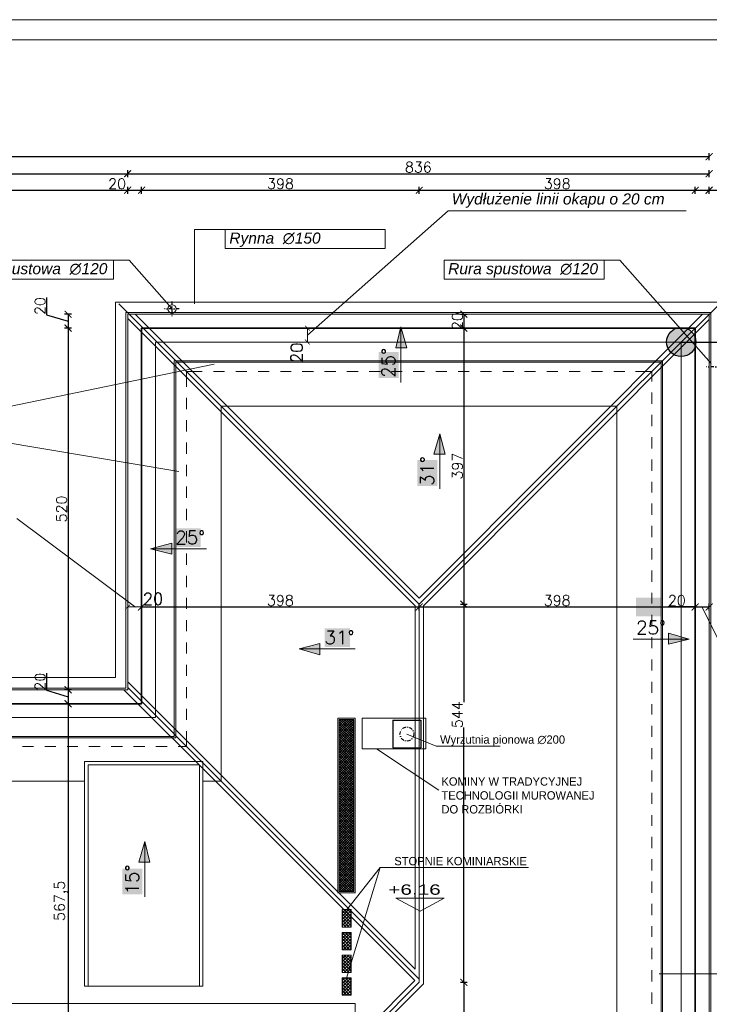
# Model space of a CAD drawing. Header units: millimetres. Extents: x -740 to 33545, y -26688 to 22494.
# Tile 254 of 256: x 15420 to 16411, y 6732 to 8148. Entities that reach past the tile are written whole.
import ezdxf
from ezdxf.lldxf.tags import DXFTag

# ---------------------------------------------------------------- set-up
doc = ezdxf.new("R2010")
doc.units = ezdxf.units.MM
doc.header["$MEASUREMENT"] = 0
for name, pattern in [('AUSGEZOGEN', [0]), ('DASHDOT', [1, 0.5, -0.25, 0, -0.25]), ('STRICHPUNKTX2', [2, 1, -0.5, 0, -0.5])]:
    doc.linetypes.add(name, pattern=pattern)
doc.layers.get('Defpoints').update_dxf_attribs({"color": 252})
doc.layers.add('_B___I__', color=252, linetype='AUSGEZOGEN')
for name, color, linetype, lineweight in [('_IS_EKO_Wentylacja_wyrzut', 252, 'Continuous', 20), ('A_l.przerywana', 252, 'ICAD_ISO03W100', 9), ('A_l.widokowa', 252, 'Continuous', 18), ('A_linie widokowe', 252, 'Continuous', 18), ('A_wymiarowanie', 252, 'Continuous', 9), ('k_wyburzenia widoczne', 252, 'PNEUMATIC2', 18), ('l. przerywana', 252, 'ICAD_ISO03W100', 9), ('l.przerywana', 252, 'ICAD_ISO03W100', 5), ('l.widokowa', 252, 'Continuous', 15), ('l.wypełnien', 252, 'Continuous', 5), ('linia opisowa', 252, 'Continuous', 9), ('Nowe_820-G Rysunki Obrazki_Nr_pióra__23', 252, 'Continuous', 15), ('wymiarowanie', 252, 'Continuous', 9)]:
    doc.layers.add(name, color=color, linetype=linetype, lineweight=lineweight)
doc.layers.add('UWAGI ARCHITEKTURA', color=252, linetype='Continuous', plot=False)
doc.styles.add('Arial', font='arial.ttf')
doc.styles.add('Arial$001H0', font='SIMPLEX')
doc.styles.add('PROFILE', font='GOTHIC.TTF', dxfattribs={"width": 0.8})
doc.styles.add('styl1', font='arial.ttf', dxfattribs={"height": 15})
doc.styles.add('styl2', font='simplex.shx')
tags = doc.linetypes.add('ICAD_ISO03W100', pattern=[30, 12, -18]).pattern_tags.tags
tags[6:7] = [DXFTag(74, 4), DXFTag(75, 0), DXFTag(340, '0'), DXFTag(46, 1.0), DXFTag(50, 0.0), DXFTag(44, 0.0), DXFTag(45, 0.0)]
tags[4:5] = [DXFTag(74, 4), DXFTag(75, 0), DXFTag(340, '0'), DXFTag(46, 1.0), DXFTag(50, 0.0), DXFTag(44, 0.0), DXFTag(45, 0.0)]
doc.linetypes.add('PNEUMATIC2', pattern='A,0.5,-0.25,["//",Standard,S=0.2,R=0,X=-0.1,Y=-0.1],-0.25', length=1)
doc.dimstyles.new('Kopia I_1.100', dxfattribs={"dimtxt": 15, "dimasz": 10, "dimexe": 5, "dimexo": 1, "dimgap": 1.5, "dimtad": 1, "dimdec": 1, "dimrnd": 0.5, "dimtxsty": 'styl2', "dimblk": 'ARCHTICK', "dimcen": 5, "dimadec": 0, "dimazin": 0, "dimtfac": 1, "dimtdec": 1, "dimtmove": 0, "dimatfit": 3, "dimldrblk": 'ARCHTICK', "dimfxl": 0, "dimarcsym": 0})
doc.dimstyles.new('Skala 1-100', dxfattribs={"dimtxt": 17, "dimasz": 7, "dimexe": 1, "dimexo": 1, "dimgap": 1.5, "dimtad": 1, "dimdec": 1, "dimrnd": 0.5, "dimtxsty": 'styl2', "dimblk": 'ARCHTICK', "dimcen": 7, "dimadec": 0, "dimazin": 0, "dimtfac": 1, "dimtdec": 1, "dimtmove": 1, "dimatfit": 3, "dimldrblk": 'ARCHTICK', "dimfxl": 0, "dimlwd": -1, "dimlwe": -1, "dimarcsym": 0})

# ---------------------------------------------------------------- blocks, each defined once
blk = doc.blocks.new('_ArchTick')
at = {"color": 0, "linetype": 'ByBlock', "const_width": 0.15}
blk.add_lwpolyline([(-0.5, -0.5), (0.5, 0.5)], dxfattribs=at)
blk = doc.blocks.new('*D1318')
at = {"layer": 'Defpoints', "color": 0}
for p in [(15575.1, 7303.6), (15575.1, 7279.8), (15595.1, 7279.8)]:
    blk.add_point(p, dxfattribs=at)
at = {"layer": 'wymiarowanie', "color": 0}
for p, q in [((15575.1, 7288.6), (15575.1, 7304.6)), ((15595.1, 7303.6), (15575.1, 7303.6)), ((15595.1, 7288.6), (15595.1, 7304.6))]:
    blk.add_line(p, q, dxfattribs=at)
at = {"layer": 'wymiarowanie', "color": 0, "xscale": 7, "yscale": 7, "zscale": 7, "rotation": 180}
blk.add_blockref('_ArchTick', (15575.1, 7303.6), dxfattribs=at)
at = {"layer": 'wymiarowanie', "color": 0, "xscale": 7, "yscale": 7, "zscale": 7}
blk.add_blockref('_ArchTick', (15595.1, 7303.6), dxfattribs=at)
at = {"layer": 'wymiarowanie', "color": 0, "insert": (15611.5, 7315.3), "char_height": 17, "attachment_point": 5, "style": 'styl2'}
blk.add_mtext('20', dxfattribs=at)
blk = doc.blocks.new('*D1319')
at = {"layer": 'Defpoints', "color": 0}
for p in [(15858.2, 7704.7), (15833.6, 7684.7), (15858.2, 7684.7)]:
    blk.add_point(p, dxfattribs=at)
at = {"layer": 'wymiarowanie', "color": 0}
for p, q in [((15848.6, 7704.7), (15832.6, 7704.7)), ((15833.6, 7704.7), (15833.6, 7684.7)), ((15848.6, 7684.7), (15832.6, 7684.7))]:
    blk.add_line(p, q, dxfattribs=at)
at = {"layer": 'wymiarowanie', "color": 0, "xscale": 7, "yscale": 7, "zscale": 7}
for p, rotation in [((15833.6, 7704.7), 90), ((15833.6, 7684.7), 270)]:
    blk.add_blockref('_ArchTick', p, dxfattribs=dict(at, rotation=rotation))
at = {"layer": 'wymiarowanie', "color": 0, "insert": (15818.2, 7669.3), "char_height": 17, "attachment_point": 5, "rotation": 90, "style": 'styl2'}
blk.add_mtext('20', dxfattribs=at)
blk = doc.blocks.new('*D1791')
at = {"layer": 'Defpoints', "color": 0}
for p in [(16020, 7724.7), (16020, 7704.7), (16058.5, 7704.7)]:
    blk.add_point(p, dxfattribs=at)
at = {"layer": 'wymiarowanie', "color": 0, "lineweight": -2}
for p, q in [((16053.5, 7724.7), (16063.5, 7724.7)), ((16058.5, 7724.7), (16058.5, 7704.7)), ((16053.5, 7704.7), (16063.5, 7704.7))]:
    blk.add_line(p, q, dxfattribs=at)
at = {"layer": 'wymiarowanie', "color": 0, "lineweight": -2, "xscale": 10, "yscale": 10, "zscale": 10}
for p, rotation in [((16058.5, 7724.7), 90), ((16058.5, 7704.7), 270)]:
    blk.add_blockref('_ArchTick', p, dxfattribs=dict(at, rotation=rotation))
at = {"layer": 'wymiarowanie', "color": 0, "insert": (16049.2, 7714.7), "char_height": 15, "attachment_point": 5, "rotation": 90, "style": 'styl2'}
blk.add_mtext('20', dxfattribs=at)
blk = doc.blocks.new('*D1792')
at = {"layer": 'Defpoints', "color": 0}
for p in [(16020, 7704.7), (15994.3, 7307.7), (16058.5, 7307.7)]:
    blk.add_point(p, dxfattribs=at)
at = {"layer": 'wymiarowanie', "color": 0, "lineweight": -2}
for p, q in [((16053.5, 7704.7), (16063.5, 7704.7)), ((16058.5, 7704.7), (16058.5, 7307.7)), ((16053.5, 7307.7), (16063.5, 7307.7))]:
    blk.add_line(p, q, dxfattribs=at)
at = {"layer": 'wymiarowanie', "color": 0, "lineweight": -2, "xscale": 10, "yscale": 10, "zscale": 10}
for p, rotation in [((16058.5, 7704.7), 90), ((16058.5, 7307.7), 270)]:
    blk.add_blockref('_ArchTick', p, dxfattribs=dict(at, rotation=rotation))
at = {"layer": 'wymiarowanie', "color": 0, "insert": (16049.2, 7506.2), "char_height": 15, "attachment_point": 5, "rotation": 90, "style": 'styl2'}
blk.add_mtext('397', dxfattribs=at)
blk = doc.blocks.new('*D1793')
at = {"layer": 'Defpoints', "color": 0}
for p in [(15994.3, 7307.7), (15994.3, 6763.9), (16058.5, 6763.9)]:
    blk.add_point(p, dxfattribs=at)
at = {"layer": 'wymiarowanie', "color": 0, "lineweight": -2}
for p, q in [((16053.5, 7307.7), (16063.5, 7307.7)), ((16058.5, 7307.7), (16058.5, 7166.8)), ((16058.5, 6763.9), (16058.5, 7130.5)), ((16053.5, 6763.9), (16063.5, 6763.9))]:
    blk.add_line(p, q, dxfattribs=at)
at = {"layer": 'wymiarowanie', "color": 0, "lineweight": -2, "xscale": 10, "yscale": 10, "zscale": 10}
for p, rotation in [((16058.5, 7307.7), 90), ((16058.5, 6763.9), 270)]:
    blk.add_blockref('_ArchTick', p, dxfattribs=dict(at, rotation=rotation))
at = {"layer": 'wymiarowanie', "color": 0, "insert": (16049.2, 7148.6), "char_height": 15, "attachment_point": 5, "rotation": 90, "style": 'styl2'}
blk.add_mtext('544', dxfattribs=at)
blk = doc.blocks.new('*D1794')
at = {"layer": 'Defpoints', "color": 0}
for p in [(15994.3, 6763.9), (15827.5, 6597.2), (16058.5, 6597.2)]:
    blk.add_point(p, dxfattribs=at)
at = {"layer": 'wymiarowanie', "color": 0, "lineweight": -2}
for p, q in [((16053.5, 6763.9), (16063.5, 6763.9)), ((16058.5, 6763.9), (16058.5, 6597.2)), ((16053.5, 6597.2), (16063.5, 6597.2))]:
    blk.add_line(p, q, dxfattribs=at)
at = {"layer": 'wymiarowanie', "color": 0, "lineweight": -2, "xscale": 10, "yscale": 10, "zscale": 10}
for p, rotation in [((16058.5, 6763.9), 90), ((16058.5, 6597.2), 270)]:
    blk.add_blockref('_ArchTick', p, dxfattribs=dict(at, rotation=rotation))
at = {"layer": 'wymiarowanie', "color": 0, "insert": (16049.2, 6680.6), "char_height": 15, "attachment_point": 5, "rotation": 90, "style": 'styl2'}
blk.add_mtext('167', dxfattribs=at)
blk = doc.blocks.new('*D1800')
at = {"layer": 'Defpoints', "color": 0}
for p in [(15994.3, 7303.6), (15595.1, 7288.6), (15994.3, 7288.6)]:
    blk.add_point(p, dxfattribs=at)
at = {"layer": 'wymiarowanie', "color": 0, "lineweight": -2}
for p, q in [((15595.1, 7298.6), (15595.1, 7308.6)), ((15994.3, 7298.6), (15994.3, 7308.6)), ((15595.1, 7303.6), (15994.3, 7303.6))]:
    blk.add_line(p, q, dxfattribs=at)
at = {"layer": 'wymiarowanie', "color": 0, "lineweight": -2, "xscale": 10, "yscale": 10, "zscale": 10, "rotation": 180}
blk.add_blockref('_ArchTick', (15595.1, 7303.6), dxfattribs=at)
at = {"layer": 'wymiarowanie', "color": 0, "lineweight": -2, "xscale": 10, "yscale": 10, "zscale": 10}
blk.add_blockref('_ArchTick', (15994.3, 7303.6), dxfattribs=at)
at = {"layer": 'wymiarowanie', "color": 0, "insert": (15794.7, 7313), "char_height": 15, "attachment_point": 5, "style": 'styl2'}
blk.add_mtext('398', dxfattribs=at)
blk = doc.blocks.new('*D1801')
at = {"layer": 'Defpoints', "color": 0}
for p in [(16391.2, 7303.6), (15994.3, 7288.6), (16391.2, 7276.1)]:
    blk.add_point(p, dxfattribs=at)
at = {"layer": 'wymiarowanie', "color": 0, "lineweight": -2}
for p, q in [((15994.3, 7298.6), (15994.3, 7308.6)), ((16391.2, 7298.6), (16391.2, 7308.6)), ((15994.3, 7303.6), (16391.2, 7303.6))]:
    blk.add_line(p, q, dxfattribs=at)
at = {"layer": 'wymiarowanie', "color": 0, "lineweight": -2, "xscale": 10, "yscale": 10, "zscale": 10, "rotation": 180}
blk.add_blockref('_ArchTick', (15994.3, 7303.6), dxfattribs=at)
at = {"layer": 'wymiarowanie', "color": 0, "lineweight": -2, "xscale": 10, "yscale": 10, "zscale": 10}
blk.add_blockref('_ArchTick', (16391.2, 7303.6), dxfattribs=at)
at = {"layer": 'wymiarowanie', "color": 0, "insert": (16192.7, 7313), "char_height": 15, "attachment_point": 5, "style": 'styl2'}
blk.add_mtext('398', dxfattribs=at)
blk = doc.blocks.new('*D1802')
at = {"layer": 'Defpoints', "color": 0}
for p in [(16411.2, 7303.6), (16391.2, 7276.1), (16411.2, 7278)]:
    blk.add_point(p, dxfattribs=at)
at = {"layer": 'wymiarowanie', "color": 0, "lineweight": -2}
for p, q in [((16391.2, 7298.6), (16391.2, 7308.6)), ((16411.2, 7298.6), (16411.2, 7308.6)), ((16391.2, 7303.6), (16352.3, 7303.6)), ((16391.2, 7303.6), (16411.2, 7303.6))]:
    blk.add_line(p, q, dxfattribs=at)
at = {"layer": 'wymiarowanie', "color": 0, "lineweight": -2, "xscale": 10, "yscale": 10, "zscale": 10, "rotation": 180}
blk.add_blockref('_ArchTick', (16391.2, 7303.6), dxfattribs=at)
at = {"layer": 'wymiarowanie', "color": 0, "lineweight": -2, "xscale": 10, "yscale": 10, "zscale": 10}
blk.add_blockref('_ArchTick', (16411.2, 7303.6), dxfattribs=at)
at = {"layer": 'wymiarowanie', "color": 0, "insert": (16364.8, 7313), "char_height": 15, "attachment_point": 5, "style": 'styl2'}
blk.add_mtext('20', dxfattribs=at)
blk = doc.blocks.new('*D1806')
at = {"layer": 'Defpoints', "color": 0}
for p in [(15575.1, 7903), (14172.1, 7694.9), (15575.1, 7702.6)]:
    blk.add_point(p, dxfattribs=at)
at = {"layer": 'wymiarowanie', "color": 0, "lineweight": -2}
for p, q in [((14172.1, 7898), (14172.1, 7908)), ((14172.1, 7903), (15575.1, 7903)), ((15575.1, 7898), (15575.1, 7908))]:
    blk.add_line(p, q, dxfattribs=at)
at = {"layer": 'wymiarowanie', "color": 0, "lineweight": -2, "xscale": 10, "yscale": 10, "zscale": 10, "rotation": 180}
blk.add_blockref('_ArchTick', (14172.1, 7903), dxfattribs=at)
at = {"layer": 'wymiarowanie', "color": 0, "lineweight": -2, "xscale": 10, "yscale": 10, "zscale": 10}
blk.add_blockref('_ArchTick', (15575.1, 7903), dxfattribs=at)
at = {"layer": 'wymiarowanie', "color": 0, "insert": (14873.6, 7912.3), "char_height": 15, "attachment_point": 5, "style": 'styl2'}
blk.add_mtext('1403', dxfattribs=at)
blk = doc.blocks.new('*D1807')
at = {"layer": 'Defpoints', "color": 0}
for p in [(15595.1, 7903), (15595.1, 7704.7), (15575.1, 7702.6)]:
    blk.add_point(p, dxfattribs=at)
at = {"layer": 'wymiarowanie', "color": 0, "lineweight": -2}
for p, q in [((15575.1, 7898), (15575.1, 7908)), ((15575.1, 7903), (15595.1, 7903)), ((15595.1, 7898), (15595.1, 7908))]:
    blk.add_line(p, q, dxfattribs=at)
at = {"layer": 'wymiarowanie', "color": 0, "lineweight": -2, "xscale": 10, "yscale": 10, "zscale": 10, "rotation": 180}
blk.add_blockref('_ArchTick', (15575.1, 7903), dxfattribs=at)
at = {"layer": 'wymiarowanie', "color": 0, "lineweight": -2, "xscale": 10, "yscale": 10, "zscale": 10}
blk.add_blockref('_ArchTick', (15595.1, 7903), dxfattribs=at)
at = {"layer": 'wymiarowanie', "color": 0, "insert": (15559.9, 7912.3), "char_height": 15, "attachment_point": 5, "style": 'styl2'}
blk.add_mtext('20', dxfattribs=at)
blk = doc.blocks.new('*D1809')
at = {"layer": 'Defpoints', "color": 0}
for p in [(16411.2, 7903), (16391.2, 7704.7), (16411.2, 7702.1)]:
    blk.add_point(p, dxfattribs=at)
at = {"layer": 'wymiarowanie', "color": 0, "lineweight": -2}
for p, q in [((16391.2, 7898), (16391.2, 7908)), ((16391.2, 7903), (16411.2, 7903)), ((16411.2, 7898), (16411.2, 7908)), ((16411.2, 7903), (16463.9, 7903))]:
    blk.add_line(p, q, dxfattribs=at)
at = {"layer": 'wymiarowanie', "color": 0, "lineweight": -2, "xscale": 10, "yscale": 10, "zscale": 10, "rotation": 180}
blk.add_blockref('_ArchTick', (16391.2, 7903), dxfattribs=at)
at = {"layer": 'wymiarowanie', "color": 0, "lineweight": -2, "xscale": 10, "yscale": 10, "zscale": 10}
blk.add_blockref('_ArchTick', (16411.2, 7903), dxfattribs=at)
at = {"layer": 'wymiarowanie', "color": 0, "insert": (16451.5, 7912.3), "char_height": 15, "attachment_point": 5, "style": 'styl2'}
blk.add_mtext('20', dxfattribs=at)
blk = doc.blocks.new('*D1811')
at = {"layer": 'Defpoints', "color": 0}
for p in [(15994.4, 7903), (15595.2, 7888), (15994.4, 7888)]:
    blk.add_point(p, dxfattribs=at)
at = {"layer": 'wymiarowanie', "color": 0, "lineweight": -2}
for p, q in [((15595.2, 7898), (15595.2, 7908)), ((15595.2, 7903), (15994.4, 7903)), ((15994.4, 7898), (15994.4, 7908))]:
    blk.add_line(p, q, dxfattribs=at)
at = {"layer": 'wymiarowanie', "color": 0, "lineweight": -2, "xscale": 10, "yscale": 10, "zscale": 10, "rotation": 180}
blk.add_blockref('_ArchTick', (15595.2, 7903), dxfattribs=at)
at = {"layer": 'wymiarowanie', "color": 0, "lineweight": -2, "xscale": 10, "yscale": 10, "zscale": 10}
blk.add_blockref('_ArchTick', (15994.4, 7903), dxfattribs=at)
at = {"layer": 'wymiarowanie', "color": 0, "insert": (15794.8, 7912.3), "char_height": 15, "attachment_point": 5, "style": 'styl2'}
blk.add_mtext('398', dxfattribs=at)
blk = doc.blocks.new('*D1812')
at = {"layer": 'Defpoints', "color": 0}
for p in [(16391.2, 7903), (15994.4, 7888), (16391.2, 7875.4)]:
    blk.add_point(p, dxfattribs=at)
at = {"layer": 'wymiarowanie', "color": 0, "lineweight": -2}
for p, q in [((15994.4, 7898), (15994.4, 7908)), ((15994.4, 7903), (16391.2, 7903)), ((16391.2, 7898), (16391.2, 7908))]:
    blk.add_line(p, q, dxfattribs=at)
at = {"layer": 'wymiarowanie', "color": 0, "lineweight": -2, "xscale": 10, "yscale": 10, "zscale": 10, "rotation": 180}
blk.add_blockref('_ArchTick', (15994.4, 7903), dxfattribs=at)
at = {"layer": 'wymiarowanie', "color": 0, "lineweight": -2, "xscale": 10, "yscale": 10, "zscale": 10}
blk.add_blockref('_ArchTick', (16391.2, 7903), dxfattribs=at)
at = {"layer": 'wymiarowanie', "color": 0, "insert": (16192.8, 7912.3), "char_height": 15, "attachment_point": 5, "style": 'styl2'}
blk.add_mtext('398', dxfattribs=at)
blk = doc.blocks.new('*D1815')
at = {"layer": 'Defpoints', "color": 0}
for p in [(15575.1, 7926.8), (14172.1, 7898), (15575.1, 7898)]:
    blk.add_point(p, dxfattribs=at)
at = {"layer": 'wymiarowanie', "color": 0, "lineweight": -2}
for p, q in [((14172.1, 7921.8), (14172.1, 7931.8)), ((15575.1, 7921.8), (15575.1, 7931.8)), ((14172.1, 7926.8), (15575.1, 7926.8))]:
    blk.add_line(p, q, dxfattribs=at)
at = {"layer": 'wymiarowanie', "color": 0, "lineweight": -2, "xscale": 10, "yscale": 10, "zscale": 10, "rotation": 180}
blk.add_blockref('_ArchTick', (14172.1, 7926.8), dxfattribs=at)
at = {"layer": 'wymiarowanie', "color": 0, "lineweight": -2, "xscale": 10, "yscale": 10, "zscale": 10}
blk.add_blockref('_ArchTick', (15575.1, 7926.8), dxfattribs=at)
at = {"layer": 'wymiarowanie', "color": 0, "insert": (14873.6, 7936.2), "char_height": 15, "attachment_point": 5, "style": 'styl2'}
blk.add_mtext('1403', dxfattribs=at)
blk = doc.blocks.new('*D1816')
at = {"layer": 'Defpoints', "color": 0}
for p in [(16411.2, 7926.8), (15575.1, 7898), (16411.2, 7898)]:
    blk.add_point(p, dxfattribs=at)
at = {"layer": 'wymiarowanie', "color": 0, "lineweight": -2}
for p, q in [((15575.1, 7921.8), (15575.1, 7931.8)), ((16411.2, 7921.8), (16411.2, 7931.8)), ((15575.1, 7926.8), (16411.2, 7926.8))]:
    blk.add_line(p, q, dxfattribs=at)
at = {"layer": 'wymiarowanie', "color": 0, "lineweight": -2, "xscale": 10, "yscale": 10, "zscale": 10, "rotation": 180}
blk.add_blockref('_ArchTick', (15575.1, 7926.8), dxfattribs=at)
at = {"layer": 'wymiarowanie', "color": 0, "lineweight": -2, "xscale": 10, "yscale": 10, "zscale": 10}
blk.add_blockref('_ArchTick', (16411.2, 7926.8), dxfattribs=at)
at = {"layer": 'wymiarowanie', "color": 0, "insert": (15993.1, 7936.2), "char_height": 15, "attachment_point": 5, "style": 'styl2'}
blk.add_mtext('836', dxfattribs=at)
blk = doc.blocks.new('*D1818')
at = {"layer": 'Defpoints', "color": 0}
for p in [(16411.2, 7951.3), (13336, 7903), (16411.2, 7903)]:
    blk.add_point(p, dxfattribs=at)
at = {"layer": 'wymiarowanie', "color": 0, "lineweight": -2}
for p, q in [((13336, 7946.3), (13336, 7956.3)), ((13336, 7951.3), (16411.2, 7951.3)), ((16411.2, 7946.3), (16411.2, 7956.3))]:
    blk.add_line(p, q, dxfattribs=at)
at = {"layer": 'wymiarowanie', "color": 0, "lineweight": -2, "xscale": 10, "yscale": 10, "zscale": 10, "rotation": 180}
blk.add_blockref('_ArchTick', (13336, 7951.3), dxfattribs=at)
at = {"layer": 'wymiarowanie', "color": 0, "lineweight": -2, "xscale": 10, "yscale": 10, "zscale": 10}
blk.add_blockref('_ArchTick', (16411.2, 7951.3), dxfattribs=at)
at = {"layer": 'wymiarowanie', "color": 0, "insert": (14873.6, 7960.6), "char_height": 15, "attachment_point": 5, "style": 'styl2'}
blk.add_mtext('3075', dxfattribs=at)
blk = doc.blocks.new('*D1836')
at = {"layer": 'Defpoints', "color": 0}
for p in [(16600.2, 7307.7), (15994.3, 6763.9), (16664.4, 6763.9)]:
    blk.add_point(p, dxfattribs=at)
at = {"layer": 'wymiarowanie', "color": 0, "lineweight": -2}
for p, q in [((16659.4, 7307.7), (16669.4, 7307.7)), ((16664.4, 7307.7), (16664.4, 7166.8)), ((16664.4, 6763.9), (16664.4, 7130.5)), ((16659.4, 6763.9), (16669.4, 6763.9))]:
    blk.add_line(p, q, dxfattribs=at)
at = {"layer": 'wymiarowanie', "color": 0, "lineweight": -2, "xscale": 10, "yscale": 10, "zscale": 10}
for p, rotation in [((16664.4, 7307.7), 90), ((16664.4, 6763.9), 270)]:
    blk.add_blockref('_ArchTick', p, dxfattribs=dict(at, rotation=rotation))
at = {"layer": 'wymiarowanie', "color": 0, "insert": (16655.1, 7148.6), "char_height": 15, "attachment_point": 5, "rotation": 90, "style": 'styl2'}
blk.add_mtext('544', dxfattribs=at)
blk = doc.blocks.new('*D1837')
at = {"layer": 'Defpoints', "color": 0}
for p in [(15994.3, 6763.9), (15827.5, 6597.2), (16664.4, 6597.2)]:
    blk.add_point(p, dxfattribs=at)
at = {"layer": 'wymiarowanie', "color": 0, "lineweight": -2}
for p, q in [((16659.4, 6763.9), (16669.4, 6763.9)), ((16664.4, 6763.9), (16664.4, 6597.2)), ((16659.4, 6597.2), (16669.4, 6597.2))]:
    blk.add_line(p, q, dxfattribs=at)
at = {"layer": 'wymiarowanie', "color": 0, "lineweight": -2, "xscale": 10, "yscale": 10, "zscale": 10}
for p, rotation in [((16664.4, 6763.9), 90), ((16664.4, 6597.2), 270)]:
    blk.add_blockref('_ArchTick', p, dxfattribs=dict(at, rotation=rotation))
at = {"layer": 'wymiarowanie', "color": 0, "insert": (16655.1, 6680.6), "char_height": 15, "attachment_point": 5, "rotation": 90, "style": 'styl2'}
blk.add_mtext('167', dxfattribs=at)
blk = doc.blocks.new('*D1844')
at = {"layer": 'Defpoints', "color": 0}
for p in [(15602.6, 7724.7), (15489.4, 7704.7), (15602.6, 7704.7)]:
    blk.add_point(p, dxfattribs=at)
at = {"layer": 'wymiarowanie', "color": 0, "lineweight": -2}
for p, q in [((15458.5, 7748.8), (15458.5, 7724)), ((15458.5, 7724), (15489.4, 7714.7)), ((15494.4, 7724.7), (15484.4, 7724.7)), ((15489.4, 7724.7), (15489.4, 7704.7)), ((15494.4, 7704.7), (15484.4, 7704.7))]:
    blk.add_line(p, q, dxfattribs=at)
at = {"layer": 'wymiarowanie', "color": 0, "lineweight": -2, "xscale": 10, "yscale": 10, "zscale": 10}
for p, rotation in [((15489.4, 7724.7), 90), ((15489.4, 7704.7), 270)]:
    blk.add_blockref('_ArchTick', p, dxfattribs=dict(at, rotation=rotation))
at = {"layer": 'wymiarowanie', "color": 0, "insert": (15449.1, 7736.4), "char_height": 15, "attachment_point": 5, "rotation": 90, "style": 'styl2'}
blk.add_mtext('20', dxfattribs=at)
blk = doc.blocks.new('*D1845')
at = {"layer": 'Defpoints', "color": 0}
for p in [(15602.6, 7704.7), (15489.4, 7184.5), (15569.7, 7184.5)]:
    blk.add_point(p, dxfattribs=at)
at = {"layer": 'wymiarowanie', "color": 0, "lineweight": -2}
for p, q in [((15494.4, 7704.7), (15484.4, 7704.7)), ((15489.4, 7704.7), (15489.4, 7184.5)), ((15494.4, 7184.5), (15484.4, 7184.5))]:
    blk.add_line(p, q, dxfattribs=at)
at = {"layer": 'wymiarowanie', "color": 0, "lineweight": -2, "xscale": 10, "yscale": 10, "zscale": 10}
for p, rotation in [((15489.4, 7704.7), 90), ((15489.4, 7184.5), 270)]:
    blk.add_blockref('_ArchTick', p, dxfattribs=dict(at, rotation=rotation))
at = {"layer": 'wymiarowanie', "color": 0, "insert": (15480, 7444.6), "char_height": 15, "attachment_point": 5, "rotation": 90, "style": 'styl2'}
blk.add_mtext('520', dxfattribs=at)
blk = doc.blocks.new('*D1846')
at = {"layer": 'Defpoints', "color": 0}
for p in [(15569.7, 7184.5), (15489.4, 7164.5), (15563.9, 7164.5)]:
    blk.add_point(p, dxfattribs=at)
at = {"layer": 'wymiarowanie', "color": 0, "lineweight": -2}
for p, q in [((15458.5, 7208.6), (15458.5, 7183.8)), ((15458.5, 7183.8), (15489.4, 7174.5)), ((15494.4, 7184.5), (15484.4, 7184.5)), ((15489.4, 7184.5), (15489.4, 7164.5)), ((15494.4, 7164.5), (15484.4, 7164.5))]:
    blk.add_line(p, q, dxfattribs=at)
at = {"layer": 'wymiarowanie', "color": 0, "lineweight": -2, "xscale": 10, "yscale": 10, "zscale": 10}
for p, rotation in [((15489.4, 7184.5), 90), ((15489.4, 7164.5), 270)]:
    blk.add_blockref('_ArchTick', p, dxfattribs=dict(at, rotation=rotation))
at = {"layer": 'wymiarowanie', "color": 0, "insert": (15449.1, 7196.2), "char_height": 15, "attachment_point": 5, "rotation": 90, "style": 'styl2'}
blk.add_mtext('20', dxfattribs=at)
blk = doc.blocks.new('*D1847')
at = {"layer": 'Defpoints', "color": 0}
for p in [(15563.9, 7164.5), (15489.4, 6597.2), (15545.2, 6597.2)]:
    blk.add_point(p, dxfattribs=at)
at = {"layer": 'wymiarowanie', "color": 0, "lineweight": -2}
for p, q in [((15494.4, 7164.5), (15484.4, 7164.5)), ((15489.4, 7164.5), (15489.4, 6597.2)), ((15494.4, 6597.2), (15484.4, 6597.2))]:
    blk.add_line(p, q, dxfattribs=at)
at = {"layer": 'wymiarowanie', "color": 0, "lineweight": -2, "xscale": 10, "yscale": 10, "zscale": 10}
for p, rotation in [((15489.4, 7164.5), 90), ((15489.4, 6597.2), 270)]:
    blk.add_blockref('_ArchTick', p, dxfattribs=dict(at, rotation=rotation))
at = {"layer": 'wymiarowanie', "color": 0, "insert": (15479.3, 6880.9), "char_height": 15, "attachment_point": 5, "rotation": 90, "style": 'styl2'}
blk.add_mtext('567,5', dxfattribs=at)

msp = doc.modelspace()

# ---------------------------------------------------------------- hatches: boundary and pattern name
at = {"layer": 'l.widokowa'}
for points in [[(15968.12, 7706.69), (15960.51, 7676.26), (15976.57, 7676.26)], [(15935.99, 7670.34), (15935.99, 7633.15), (15964.73, 7633.15), (15964.73, 7670.34)], [(16023.9, 7552.85), (16015.45, 7523.26), (16031.51, 7523.26)], [(15991.78, 7514.81), (15991.78, 7477.62), (16020.52, 7477.62), (16020.52, 7514.81)], [(15643.53, 7416.76), (15643.53, 7389.71), (15679.87, 7389.71), (15679.87, 7416.76)], [(15608.02, 7387.17), (15638.45, 7379.56), (15638.45, 7395.62)], [(16306.23, 7317.01), (16306.23, 7289.96), (16342.58, 7289.96), (16342.58, 7317.01)], [(15858.23, 7273.06), (15858.23, 7246.01), (15894.58, 7246.01), (15894.58, 7273.06)], [(16382.3, 7257.54), (16352.72, 7266), (16352.72, 7249.94)], [(15821.88, 7243.47), (15851.47, 7235.02), (15851.47, 7251.08)], [(15599.57, 6966.22), (15591.12, 6936.63), (15607.18, 6936.63)], [(15567.45, 6927.33), (15567.45, 6890.14), (15596.19, 6890.14), (15596.19, 6927.33)]]:
    msp.add_hatch(color=256, dxfattribs=at).paths.add_polyline_path(points)
at = {"layer": 'l.wypełnien'}
h = msp.add_hatch(dxfattribs=at)
h.set_pattern_fill('ANSI37', color=256, scale=20, style=0)
h.set_pattern_definition([(45, (-133.7189, 32.6354), (-1.76776695, 1.76776695), []), (135, (-133.7189, 32.6354), (-1.76776695, -1.76776695), [])])
h.paths.add_polyline_path([(15879.33, 7141.73), (15900.33, 7141.73), (15900.33, 6894.49), (15879.33, 6894.49)])
h = msp.add_hatch(dxfattribs=at)
h.set_pattern_fill('ANSI37', color=256, style=0)
h.set_pattern_definition([(45, (-57957.018, 100764.7722), (-2.24506403, 2.24506403), []), (135, (-57957.018, 100764.7722), (-2.24506403, -2.24506403), [])])
h.paths.add_polyline_path([(15883.34, 6868.31), (15883.34, 6843.31), (15896.31, 6843.31), (15896.31, 6868.31)])
h.paths.add_polyline_path([(15883.34, 6835.68), (15883.34, 6810.68), (15896.31, 6810.68), (15896.31, 6835.68)])
h = msp.add_hatch(dxfattribs=at)
h.set_pattern_fill('ANSI37', color=256, style=0)
h.set_pattern_definition([(45, (-57957.018, 100699.4974), (-2.24506403, 2.24506403), []), (135, (-57957.018, 100699.4974), (-2.24506403, -2.24506403), [])])
h.paths.add_polyline_path([(15883.34, 6803.04), (15883.34, 6778.04), (15896.31, 6778.04), (15896.31, 6803.04)])
h.paths.add_polyline_path([(15883.34, 6770.4), (15883.34, 6745.4), (15896.31, 6745.4), (15896.31, 6770.4)])
at = {"layer": 'UWAGI ARCHITEKTURA'}
msp.add_hatch(color=256, dxfattribs=at).paths.add_polyline_path([(16392.2, 7684.71, 1), (16350.13, 7684.71, 1)])

# ---------------------------------------------------------------- linework, layer by layer
for p, q in [((15956.62, 7140.83), (15956.62, 7100.83)), ((15956.62, 7140.83), (15996.62, 7140.83)), ((15996.62, 7140.83), (15996.62, 7100.83)), ((15956.62, 7100.83), (15996.62, 7100.83))]:
    msp.add_line(p, q)
at = {"layer": '_B___I__', "linetype": 'STRICHPUNKTX2', "ltscale": 5}
for p, q in [((15649.27, 7732.31), (15628.27, 7732.31)), ((15638.77, 7742.81), (15638.77, 7721.81)), ((16428.32, 7648.97), (16407.32, 7648.97))]:
    msp.add_line(p, q, dxfattribs=at)
at = {"layer": '_IS_EKO_Wentylacja_wyrzut', "linetype": 'DASHDOT', "ltscale": 10}
msp.add_circle((15976.62, 7120.83), 10, dxfattribs=at)
at = {"layer": 'A_l.przerywana', "lineweight": 9}
for p, q in [((15709.46, 7592.57), (15562.32, 7739.71)), ((16278.33, 7592.57), (16426.16, 7739.3)), ((15994.32, 7307.71), (15709.46, 7592.57)), ((15994.32, 7307.71), (16278.33, 7592.57)), ((15994.32, 6764.03), (15994.32, 7307.71)), ((15709.46, 7053.28), (15575.09, 7187.65)), ((15709.46, 7053.28), (15994.32, 6768.42))]:
    msp.add_line(p, q, dxfattribs=at)
at = {"layer": 'A_l.przerywana'}
msp.add_line((15994.32, 6764.03), (15827.46, 6597.17), dxfattribs=at)
at = {"layer": 'A_l.przerywana', "lineweight": 35}
msp.add_lwpolyline([(13356.02, 7698.92), (13356.02, 6029.8), (16391.16, 6029.8), (16391.16, 7704.71), (15595.09, 7704.71), (15595.09, 7164.54), (14152.1, 7164.54), (14152.1, 7698.92)], close=True, dxfattribs=at)
at = {"layer": 'A_l.przerywana', "ltscale": 0.5}
msp.add_lwpolyline([(15518.04, 7076.48), (15678.27, 7076.48), (15678.27, 6758.28), (15518.04, 6758.28)], close=True, dxfattribs=at)
at = {"layer": 'A_l.widokowa'}
for points in [[(13318.52, 7736.42), (13318.52, 5992.3), (16428.66, 5992.3), (16428.66, 7742.21), (15557.59, 7742.21), (15557.59, 7202.04), (14189.6, 7202.04), (14189.6, 7736.42)], [(13333.52, 7721.42), (13333.52, 6007.3), (16413.66, 6007.3), (16413.66, 7727.21), (15572.59, 7727.21), (15572.59, 7187.04), (14174.6, 7187.04), (14174.6, 7721.42)], [(13336.02, 7718.92), (13336.02, 6009.8), (16411.16, 6009.8), (16411.16, 7724.71), (15575.09, 7724.71), (15575.09, 7184.54), (14172.1, 7184.54), (14172.1, 7718.92)], [(13403.09, 7651.85), (13403.09, 6076.86), (16344.1, 6076.86), (16344.1, 7657.65), (15642.15, 7657.65), (15642.15, 7117.47), (14105.03, 7117.47), (14105.03, 7651.85)], [(13405.09, 7649.85), (13405.09, 6078.86), (16342.1, 6078.86), (16342.1, 7655.65), (15644.15, 7655.65), (15644.15, 7115.47), (14103.03, 7115.47), (14103.03, 7649.85)]]:
    msp.add_lwpolyline(points, close=True, dxfattribs=at)
at = {"layer": 'A_l.widokowa', "ltscale": 0.5}
msp.add_lwpolyline([(15513.04, 7081.48), (15683.27, 7081.48), (15683.27, 6758.28), (15513.04, 6758.28)], close=True, dxfattribs=at)
at = {"layer": 'A_linie widokowe'}
for points in [[(15896.31, 6868.31), (15883.34, 6868.31), (15883.34, 6843.31), (15896.31, 6843.31)], [(15896.31, 6835.68), (15883.34, 6835.68), (15883.34, 6810.68), (15896.31, 6810.68)], [(15896.31, 6803.04), (15883.34, 6803.04), (15883.34, 6778.04), (15896.31, 6778.04)], [(15896.31, 6770.4), (15883.34, 6770.4), (15883.34, 6745.4), (15896.31, 6745.4)]]:
    msp.add_lwpolyline(points, close=True, dxfattribs=at)
at = {"layer": 'A_wymiarowanie'}
for p, q in [((15933.05, 7099.77), (16022.61, 7040.28)), ((15938.2, 6928.88), (15889.83, 6867.77)), ((16151.28, 6928.88), (15938.2, 6928.88)), ((16654.13, 6776.22), (16339.25, 6776.21))]:
    msp.add_line(p, q, dxfattribs=at)
at = {"layer": 'k_wyburzenia widoczne', "ltscale": 15}
for p, q in [((16003.62, 7143.73), (15912.33, 7143.73)), ((15912.33, 7143.73), (15912.33, 7099.77)), ((16003.62, 7099.77), (16003.62, 7143.73)), ((15912.33, 7099.77), (16003.62, 7099.77))]:
    msp.add_line(p, q, dxfattribs=at)
at = {"layer": 'l. przerywana', "ltscale": 0.2}
msp.add_circle((15638.77, 7732.31), 6, dxfattribs=at)
at = {"layer": 'l.przerywana'}
msp.add_lwpolyline([(14413.02, 7678.92), (13376.02, 7678.92), (13376.02, 6049.8), (16371.16, 6049.8), (16371.16, 7684.71), (15615.09, 7684.71), (15615.09, 7144.54), (14413.02, 7144.54), (14413.02, 7678.92), (13376.02, 7678.92)], dxfattribs=at)
at = {"layer": 'l.widokowa', "linetype": 'Continuous', "lineweight": 9}
for p, q in [((15988.32, 7305.23), (15575.09, 7718.46)), ((15994.31, 7316.2), (15585.81, 7724.71)), ((15994.31, 7316.2), (16401.6, 7724.71)), ((15968.12, 7626.39), (15968.12, 7706.69)), ((16000.32, 7305.23), (16411.16, 7717.3)), ((15659.59, 7620.47), (15659.59, 7642.45)), ((15659.59, 7642.45), (15682.41, 7642.45)), ((15698.47, 7642.45), (15714.53, 7642.45)), ((15730.59, 7642.45), (15746.65, 7642.45)), ((15762.71, 7642.45), (15778.77, 7642.45)), ((15794.83, 7642.45), (15810.05, 7642.45)), ((15826.11, 7642.45), (15842.17, 7642.45)), ((15858.23, 7642.45), (15874.29, 7642.45)), ((15890.35, 7642.45), (15906.41, 7642.45)), ((15922.47, 7642.45), (15938.53, 7642.45)), ((15954.59, 7642.45), (15969.81, 7642.45)), ((15985.87, 7642.45), (16001.93, 7642.45)), ((16017.99, 7642.45), (16034.05, 7642.45)), ((16050.11, 7642.45), (16066.17, 7642.45)), ((16082.23, 7642.45), (16098.29, 7642.45)), ((16114.35, 7642.45), (16130.41, 7642.45)), ((16145.62, 7642.45), (16161.69, 7642.45)), ((16177.75, 7642.45), (16193.81, 7642.45)), ((16209.87, 7642.45), (16225.93, 7642.45)), ((16241.99, 7642.45), (16258.05, 7642.45)), ((16274.11, 7642.45), (16290.17, 7642.45)), ((16305.38, 7642.45), (16329.05, 7642.45)), ((16329.05, 7642.45), (16329.05, 7628.08)), ((15659.59, 7588.35), (15659.59, 7604.41)), ((16329.05, 7612.02), (16329.05, 7595.96)), ((15709.46, 7592.57), (15709.46, 7053.28)), ((16278.33, 7592.57), (15709.46, 7592.57)), ((15709.46, 7053.28), (15709.46, 7592.57)), ((15709.46, 7592.57), (16278.33, 7592.57)), ((16278.33, 6145.45), (16278.33, 7592.57)), ((16278.33, 7592.57), (16278.33, 6145.45)), ((16329.05, 7579.9), (16329.05, 7563.83)), ((15659.59, 7556.23), (15659.59, 7572.29)), ((16023.9, 7473.39), (16023.9, 7552.85)), ((16329.05, 7547.77), (16329.05, 7531.71)), ((15659.59, 7524.11), (15659.59, 7540.17)), ((15659.59, 7491.99), (15659.59, 7508.05)), ((16329.05, 7515.65), (16329.05, 7499.59)), ((16329.05, 7483.53), (16329.05, 7468.32)), ((15659.59, 7460.71), (15659.59, 7476.77)), ((16329.05, 7452.26), (16329.05, 7436.2)), ((15659.59, 7428.59), (15659.59, 7444.65)), ((15659.59, 7396.47), (15659.59, 7412.53)), ((16329.05, 7420.14), (16329.05, 7404.07)), ((15688.33, 7387.17), (15608.02, 7387.17)), ((15659.59, 7364.35), (15659.59, 7380.41)), ((16329.05, 7388.01), (16329.05, 7371.95)), ((16329.05, 7355.89), (16329.05, 7339.83)), ((15659.59, 7332.23), (15659.59, 7348.29)), ((16329.05, 7323.77), (16329.05, 7308.56)), ((15659.59, 7300.95), (15659.59, 7317.01)), ((15988.32, 6782.91), (15988.32, 7305.23)), ((16000.32, 6761.55), (16000.32, 7305.23)), ((15659.59, 7268.83), (15659.59, 7284.89)), ((16329.05, 7292.5), (16329.05, 7276.44)), ((15659.59, 7236.71), (15659.59, 7252.77)), ((16302, 7257.54), (16382.3, 7257.54)), ((16329.05, 7260.38), (16329.05, 7244.32)), ((15902.18, 7243.47), (15821.88, 7243.47)), ((16329.05, 7228.26), (16329.05, 7212.2)), ((15659.59, 7204.59), (15659.59, 7220.65)), ((15709.46, 7205.43), (15709.46, 7215.58)), ((15713.7, 7057.52), (15575.09, 7196.14)), ((16329.05, 7196.13), (16329.05, 7180.07)), ((15705.22, 7049.04), (15569.72, 7184.54)), ((15659.59, 7172.47), (15659.59, 7188.53)), ((15659.59, 7141.19), (15659.59, 7157.25)), ((16329.05, 7164.01), (16329.05, 7148.8)), ((15659.59, 7103.15), (15659.59, 7125.13)), ((16329.05, 7132.74), (16329.05, 7116.68)), ((15423.75, 7103.15), (15439.81, 7103.15)), ((15455.87, 7103.15), (15471.93, 7103.15)), ((15487.99, 7103.15), (15503.21, 7103.15)), ((15519.27, 7103.15), (15535.33, 7103.15)), ((15551.39, 7103.15), (15567.45, 7103.15)), ((15583.51, 7103.15), (15599.57, 7103.15)), ((15615.63, 7103.15), (15631.69, 7103.15)), ((15647.75, 7103.15), (15659.59, 7103.15)), ((16329.05, 7100.62), (16329.05, 7084.56)), ((16329.05, 7068.5), (16329.05, 7052.44)), ((15513.04, 7053.28), (15020.33, 7053.28)), ((15020.33, 7053.28), (15513.04, 7053.28)), ((15709.46, 7053.28), (15683.27, 7053.28)), ((15683.27, 7053.28), (15709.46, 7053.28)), ((15713.7, 7057.52), (15988.32, 6782.91)), ((15705.22, 7049.04), (15988.03, 6766.23)), ((16329.05, 7036.38), (16329.05, 7020.32)), ((16329.05, 7004.26), (16329.05, 6989.04)), ((16329.05, 6972.98), (16329.05, 6956.92)), ((15599.57, 6886.76), (15599.57, 6966.22)), ((16329.05, 6940.86), (16329.05, 6924.8)), ((16329.05, 6908.74), (16329.05, 6892.68)), ((16329.05, 6876.62), (16329.05, 6860.56)), ((16329.05, 6844.5), (16329.05, 6829.28)), ((16329.05, 6813.22), (16329.05, 6797.16)), ((16329.05, 6781.1), (16329.05, 6765.04)), ((15988.03, 6766.23), (15824.97, 6603.17)), ((16000.32, 6761.55), (15835.94, 6597.16)), ((16329.05, 6748.98), (16329.05, 6732.92))]:
    msp.add_line(p, q, dxfattribs=at)
for points in [[(15968.12, 7706.69), (15960.51, 7676.26), (15976.57, 7676.26)], [(16023.9, 7552.85), (16015.45, 7523.26), (16031.51, 7523.26)], [(15608.02, 7387.17), (15638.45, 7379.56), (15638.45, 7395.62)], [(16382.3, 7257.54), (16352.72, 7266), (16352.72, 7249.94)], [(15821.88, 7243.47), (15851.47, 7235.02), (15851.47, 7251.08)], [(15599.57, 6966.22), (15591.12, 6936.63), (15607.18, 6936.63)]]:
    msp.add_lwpolyline(points, close=True, dxfattribs=at)
at = {"layer": 'l.widokowa'}
for points in [[(15877.33, 7143.73), (15902.33, 7143.73), (15902.33, 6892.49), (15877.33, 6892.49)], [(15879.33, 7141.73), (15900.33, 7141.73), (15900.33, 6894.49), (15879.33, 6894.49)], [(14086.51, 6733.44), (15902.33, 6733.44), (15902.33, 6708.44), (14086.51, 6708.44)]]:
    msp.add_lwpolyline(points, close=True, dxfattribs=at)
at = {"layer": 'Nowe_820-G Rysunki Obrazki_Nr_pióra__23', "linetype": 'Continuous', "lineweight": 15}
msp.add_lwpolyline([(13055.23, 8119.48), (17155.64, 8119.48)], dxfattribs=at)
at = {"layer": 'UWAGI ARCHITEKTURA'}
msp.add_line((16371.16, 7684.71), (16633.61, 7684.71), dxfattribs=at)
msp.add_circle((16371.16, 7684.71), 21.03, dxfattribs=at)
at = {"layer": 'wymiarowanie'}
for p, q in [((15833.63, 7694.71), (16036.04, 7873.19)), ((16035.91, 7873.19), (16378.2, 7873.18)), ((15715.44, 7846.42), (15671.19, 7846.42)), ((15671.19, 7846.42), (15671.19, 7739.71)), ((15577.07, 7802.42), (15554.6, 7802.42)), ((15577.07, 7802.42), (15638.77, 7732.79)), ((16282.67, 7802.42), (16260.19, 7802.42)), ((16282.67, 7802.42), (16414.32, 7653.85)), ((15699.65, 7652.71), (15264.5, 7562.86)), ((15264.5, 7562.86), (15648.44, 7498.55)), ((15415.86, 7430.91), (15586.48, 7303.58)), ((16453.72, 7196.97), (16401.16, 7303.58)), ((15938.2, 6928.88), (15889.83, 6769.86))]:
    msp.add_line(p, q, dxfattribs=at)
at = {"layer": 'wymiarowanie', "ltscale": 10}
for q in [(15976.62, 7120.83), (16110.86, 7103.32)]:
    msp.add_line((16018.71, 7103.32), q, dxfattribs=at)
at = {"layer": 'wymiarowanie'}
for points in [[(13000.35, 8148.27), (13000.35, 5178.27), (17200.35, 5178.27), (17200.35, 8148.27), (13000.35, 8148.27)], [(15730.59, 6733.44), (14086.51, 6733.44)]]:
    msp.add_lwpolyline(points, dxfattribs=at)
for points in [[(15715.44, 7846.42), (15945.52, 7846.42), (15945.52, 7819.05), (15715.44, 7819.05)], [(15554.6, 7802.42), (15324.51, 7802.42), (15324.51, 7775.05), (15554.6, 7775.05)], [(16260.19, 7802.42), (16030.11, 7802.42), (16030.11, 7775.05), (16260.19, 7775.05)]]:
    msp.add_lwpolyline(points, close=True, dxfattribs=at)
at = {"layer": 'wymiarowanie', "linetype": 'ByBlock'}
msp.add_lwpolyline([(15995.46, 6866.29), (16030.06, 6884.9), (15960.86, 6884.9)], close=True, dxfattribs=at)

# ---------------------------------------------------------------- texts
at = {"layer": 'A_wymiarowanie', "char_height": 12, "width": 223.2778, "attachment_point": 1, "style": 'styl1'}
for s, insert in [('{\\fCentury Gothic|b0|i0|c238|p34;KOMINY W TRADYCYJNEJ TECHNOLOGII MUROWANEJ DO ROZBIÓRKI}', (16026.26, 7058.62)), ('{\\fCentury Gothic|b0|i0|c238|p34;STOPNIE KOMINIARSKIE}', (15958.46, 6944.12))]:
    msp.add_mtext(s, dxfattribs=dict(at, insert=insert))
at = {"layer": 'l.widokowa', "style": 'Arial$001H0'}
for s, p in [('25°', (15959.66, 7633.15)), ('31°', (16015.45, 7477.62)), ('15°', (15591.12, 6890.14))]:
    msp.add_text(s, height=19.247, rotation=90, dxfattribs=at).set_placement(p)
for s, p in [('25°', (15643.53, 7393.93)), ('25°', (16306.23, 7264.31)), ('31°', (15858.23, 7250.24))]:
    msp.add_text(s, height=19.249, dxfattribs=at).set_placement(p)
at = {"layer": 'linia opisowa', "char_height": 15.96, "attachment_point": 7}
for s, insert, width in [('{\\fArial|b0|i1|c238|p0;Wydłużenie linii okapu o 20 cm}', (16041.12, 7877.67), 406.4755), ('{\\fArial|b0|i1|c238|p0;Rynna  ∅150}', (15721.28, 7821.39), 278.7922), ('{\\fArial|b0|i1|c238|p0;Rura spustowa  ∅120}', (15330.36, 7777.39), 278.7922), ('{\\fArial|b0|i1|c238|p0;Rura spustowa  ∅120}', (16035.95, 7777.39), 278.7922)]:
    msp.add_mtext(s, dxfattribs=dict(at, insert=insert, width=width))
at = {"layer": 'wymiarowanie', "style": 'PROFILE', "width": 1.5}
msp.add_text('+6,16', height=14.856, dxfattribs=at).set_placement((15949.88, 6889.73))
at = {"layer": 'wymiarowanie', "insert": (16024.28, 7118.95), "char_height": 10, "width": 184.565, "attachment_point": 1, "style": 'Arial'}
msp.add_mtext('{\\fCentury Gothic|b0|i0|c238|p34;\\H1.2x;Wyrzutnia pionowa \\fArial|b0|i0|c0|p34;∅\\fCentury Gothic|b0|i0|c238|p34;200}', dxfattribs=at)

# ---------------------------------------------------------------- dimensions: what is measured, and where the dimension line sits
at = {"layer": 'wymiarowanie'}
for base, p1, p2, picture, middle in [((16411.16, 7951.27), (13336.02, 7902.96), (16411.16, 7902.96), '*D1818', (14873.59, 7960.64)), ((15575.09, 7926.83), (14172.1, 7897.96), (15575.09, 7897.96), '*D1815', (14873.59, 7936.2)), ((16411.16, 7926.83), (15575.09, 7897.96), (16411.16, 7897.96), '*D1816', (15993.13, 7936.2)), ((15575.09, 7902.96), (14172.1, 7694.86), (15575.09, 7702.63), '*D1806', (14873.59, 7912.33))]:
    dim = msp.add_linear_dim(base=base, p1=p1, p2=p2, dimstyle='Kopia I_1.100', override={"dimtmove": 1, "dimfxl": 5}, dxfattribs=at)
    dim.commit()
    dim.dimension.update_dxf_attribs({"geometry": picture, "text_midpoint": middle})
for base, p1, p2, picture, middle in [((15595.09, 7902.96), (15575.09, 7702.63), (15595.09, 7704.71), '*D1807', (15559.86, 7902.96)), ((16411.16, 7902.96), (16391.16, 7704.71), (16411.16, 7702.07), '*D1809', (16451.52, 7901.87)), ((16411.16, 7303.58), (16391.16, 7276.07), (16411.16, 7278.01), '*D1802', (16364.76, 7303.58))]:
    dim = msp.add_linear_dim(base=base, p1=p1, p2=p2, dimstyle='Kopia I_1.100', override={"dimtmove": 1, "dimfxl": 5}, dxfattribs=at)
    dim.commit()
    dim.dimension.update_dxf_attribs({"geometry": picture, "text_midpoint": middle, "dimtype": 160})
for base, p1, p2, picture, middle in [((15994.39, 7902.96), (15595.16, 7887.96), (15994.39, 7887.96), '*D1811', (15794.77, 7912.33)), ((16391.23, 7902.96), (15994.39, 7887.96), (16391.23, 7875.44), '*D1812', (16192.81, 7912.33)), ((15994.32, 7303.58), (15595.09, 7288.58), (15994.32, 7288.58), '*D1800', (15794.7, 7312.96)), ((16391.16, 7303.58), (15994.32, 7288.58), (16391.16, 7276.07), '*D1801', (16192.74, 7312.96))]:
    dim = msp.add_linear_dim(base=base, p1=p1, p2=p2, text='398', dimstyle='Kopia I_1.100', override={"dimtmove": 1, "dimfxl": 5}, dxfattribs=at)
    dim.commit()
    dim.dimension.update_dxf_attribs({"geometry": picture, "text_midpoint": middle})
for base, p1, p2, picture, middle in [((15489.38, 7704.71), (15602.61, 7724.71), (15602.61, 7704.71), '*D1844', (15449.13, 7725.47)), ((15489.38, 7184.54), (15602.61, 7704.71), (15569.72, 7184.54), '*D1845', (15480, 7444.62)), ((16058.54, 7307.71), (16019.96, 7704.71), (15994.32, 7307.71), '*D1792', (16049.16, 7506.21)), ((15489.38, 7164.54), (15569.72, 7184.54), (15563.93, 7164.54), '*D1846', (15449.13, 7185.3)), ((15489.38, 6597.17), (15563.93, 7164.54), (15545.22, 6597.17), '*D1847', (15479.32, 6880.85)), ((16058.54, 6597.17), (15994.32, 6763.94), (15827.46, 6597.17), '*D1794', (16049.16, 6680.56)), ((16664.44, 6597.17), (15994.32, 6763.94), (15827.46, 6597.17), '*D1837', (16655.07, 6680.56))]:
    dim = msp.add_linear_dim(base=base, p1=p1, p2=p2, angle=90, dimstyle='Kopia I_1.100', override={"dimtmove": 1, "dimfxl": 5}, dxfattribs=at)
    dim.commit()
    dim.dimension.update_dxf_attribs({"geometry": picture, "text_midpoint": middle})
for base, p1, p2, picture, middle in [((16058.54, 7704.71), (16019.96, 7724.71), (16019.96, 7704.71), '*D1791', (16058.54, 7714.71)), ((16058.54, 6763.94), (15994.32, 7307.71), (15994.32, 6763.94), '*D1793', (16058.54, 7148.63)), ((16664.44, 6763.94), (16600.22, 7307.71), (15994.32, 6763.94), '*D1836', (16664.44, 7148.63))]:
    dim = msp.add_linear_dim(base=base, p1=p1, p2=p2, angle=90, dimstyle='Kopia I_1.100', override={"dimtmove": 1, "dimfxl": 5}, dxfattribs=at)
    dim.commit()
    dim.dimension.update_dxf_attribs({"geometry": picture, "text_midpoint": middle, "dimtype": 160})
dim = msp.add_linear_dim(base=(15833.63, 7684.71), p1=(15858.23, 7704.71), p2=(15858.23, 7684.71), angle=90, dimstyle='Skala 1-100', dxfattribs=at)
dim.commit()
dim.dimension.update_dxf_attribs({"geometry": '*D1319', "text_midpoint": (15828.66, 7669.33), "dimtype": 160})
dim = msp.add_linear_dim(base=(15575.09, 7303.58), p1=(15595.09, 7279.82), p2=(15575.09, 7279.82), dimstyle='Skala 1-100', dxfattribs=at)
dim.commit()
dim.dimension.update_dxf_attribs({"geometry": '*D1318', "text_midpoint": (15611.54, 7304.88), "dimtype": 160})

doc.saveas('drawing.dxf')
